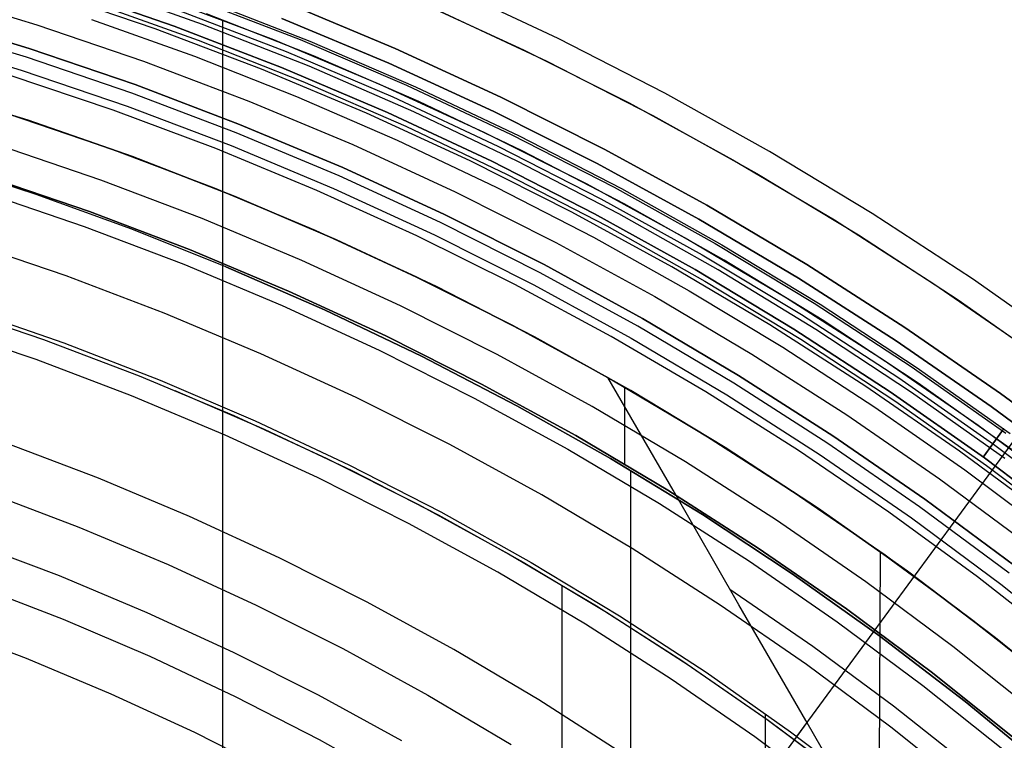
# Model space of a CAD drawing. Header units: millimetres. Extents: x 8926 to 10090, y -5004 to -3986.
# Tile 228 of 256: x 9528 to 9550, y -4301 to -4285. Entities that reach past the tile are written whole.
import ezdxf

# ---------------------------------------------------------------- set-up
doc = ezdxf.new("R2010")
doc.units = ezdxf.units.MM
for name, color, linetype in [('1', 7, 'Continuous'), ('COLOR EXT', 7, 'Continuous'), ('luz', 7, 'Continuous')]:
    doc.layers.add(name, color=color, linetype=linetype)

msp = doc.modelspace()

# ---------------------------------------------------------------- linework, layer by layer
at = {"layer": '1', "color": 29, "true_color": 0x4d342b}
for p, q in [((9540.103, -4285.683, 65.657), (9537.726, -4284.567, 65.657)), ((9537.499, -4285.074, 46.264), (9539.858, -4286.182, 46.264)), ((9537.499, -4285.074, 34.462), (9539.858, -4286.182, 34.462)), ((9537.499, -4285.074, 40.363), (9539.858, -4286.182, 40.363)), ((9542.44, -4286.881, 65.657), (9540.103, -4285.683, 65.657)), ((9539.858, -4286.182, 46.264), (9542.178, -4287.371, 46.264)), ((9539.858, -4286.182, 34.462), (9542.178, -4287.371, 34.462)), ((9539.858, -4286.182, 40.363), (9542.178, -4287.371, 40.363)), ((9528.493, -4287.476, 42.462), (9526.186, -4286.762, 42.462)), ((9526.186, -4286.762, 51.512), (9528.493, -4287.476, 51.512)), ((9544.734, -4288.16, 65.657), (9542.44, -4286.881, 65.657)), ((9528.164, -4287.369, 60.562), (9530.414, -4288.138, 60.562)), ((9530.775, -4288.269, 42.462), (9528.493, -4287.476, 42.462)), ((9528.493, -4287.476, 51.512), (9530.775, -4288.269, 51.512)), ((9542.178, -4287.371, 46.264), (9544.455, -4288.64, 46.264)), ((9542.178, -4287.371, 34.462), (9544.455, -4288.64, 34.462)), ((9542.178, -4287.371, 40.363), (9544.455, -4288.64, 40.363)), ((9530.414, -4288.138, 60.562), (9532.635, -4288.983, 60.562)), ((9546.982, -4289.517, 65.657), (9544.734, -4288.16, 65.657)), ((9533.027, -4289.142, 42.462), (9530.775, -4288.269, 42.462)), ((9530.775, -4288.269, 51.512), (9533.027, -4289.142, 51.512)), ((9544.455, -4288.64, 46.264), (9546.686, -4289.988, 46.264)), ((9544.455, -4288.64, 34.462), (9546.686, -4289.988, 34.462)), ((9544.455, -4288.64, 40.363), (9546.686, -4289.988, 40.363)), ((9532.635, -4288.983, 60.562), (9534.827, -4289.905, 60.562)), ((9535.248, -4290.092, 42.462), (9533.027, -4289.142, 42.462)), ((9533.027, -4289.142, 51.512), (9535.248, -4290.092, 51.512)), ((9549.181, -4290.952, 65.657), (9546.982, -4289.517, 65.657)), ((9534.827, -4289.905, 60.562), (9536.985, -4290.9, 60.562)), ((9537.435, -4291.119, 42.462), (9535.248, -4290.092, 42.462)), ((9535.248, -4290.092, 51.512), (9537.435, -4291.119, 51.512)), ((9546.686, -4289.988, 46.264), (9548.869, -4291.412, 46.264)), ((9546.686, -4289.988, 34.462), (9548.869, -4291.412, 34.462)), ((9546.686, -4289.988, 40.363), (9548.869, -4291.412, 40.363)), ((9536.985, -4290.9, 60.562), (9539.109, -4291.969, 60.562)), ((9551.329, -4292.462, 65.657), (9549.181, -4290.952, 65.657)), ((9539.584, -4292.221, 42.462), (9537.435, -4291.119, 42.462)), ((9537.435, -4291.119, 51.512), (9539.584, -4292.221, 51.512)), ((9548.869, -4291.412, 46.264), (9551.002, -4292.911, 46.264)), ((9548.869, -4291.412, 34.462), (9551.002, -4292.911, 34.462)), ((9548.869, -4291.412, 40.363), (9551.002, -4292.911, 40.363)), ((9527.136, -4291.609, 76.062), (9529.274, -4292.353, 76.062)), ((9539.109, -4291.969, 60.562), (9541.194, -4293.109, 60.562)), ((9541.694, -4293.397, 42.462), (9539.584, -4292.221, 42.462)), ((9539.584, -4292.221, 51.512), (9541.694, -4293.397, 51.512)), ((9529.274, -4292.353, 76.062), (9531.386, -4293.17, 76.062)), ((9545.338, -4300.972, 76.062), (9551.492, -4292.582, 65.657)), ((9541.194, -4293.109, 59.568), (9543.174, -4294.281, 59.568)), ((9541.194, -4293.109, 60.562), (9541.194, -4293.109, 59.568)), ((9542.621, -4295.581, 61.964), (9541.194, -4293.109, 60.562)), ((9541.194, -4293.109, 60.562), (9543.174, -4294.281, 60.562)), ((9541.194, -4293.109, 60.065), (9543.174, -4294.281, 60.065)), ((9531.386, -4293.17, 76.062), (9533.468, -4294.061, 76.062)), ((9543.762, -4294.646, 42.462), (9541.694, -4293.397, 42.462)), ((9541.694, -4293.397, 51.512), (9543.762, -4294.646, 51.512)), ((9533.468, -4294.061, 76.062), (9535.517, -4295.023, 76.062)), ((9543.174, -4294.281, 59.568), (9545.114, -4295.517, 59.568)), ((9543.174, -4294.281, 60.562), (9545.114, -4295.517, 60.562)), ((9543.174, -4294.281, 60.065), (9545.114, -4295.517, 60.065)), ((9545.785, -4295.965, 42.462), (9543.762, -4294.646, 42.462)), ((9543.762, -4294.646, 51.512), (9545.785, -4295.965, 51.512)), ((9535.517, -4295.023, 76.062), (9537.532, -4296.056, 76.062)), ((9545.114, -4295.517, 59.568), (9547.011, -4296.817, 59.568)), ((9545.114, -4295.517, 60.562), (9547.012, -4296.816, 60.562)), ((9545.114, -4295.517, 60.065), (9547.012, -4296.816, 60.065)), ((9544.067, -4298.087, 63.281), (9542.621, -4295.581, 61.964)), ((9537.532, -4296.056, 76.062), (9539.51, -4297.159, 76.062)), ((9547.761, -4297.355, 42.462), (9545.785, -4295.965, 42.462)), ((9545.785, -4295.965, 51.512), (9547.761, -4297.355, 51.512)), ((9547.011, -4296.817, 59.568), (9548.865, -4298.179, 59.568)), ((9547.012, -4296.816, 60.562), (9548.866, -4298.178, 60.562)), ((9547.012, -4296.816, 60.065), (9548.866, -4298.178, 60.065)), ((9547.048, -4323.84, 42.462), (9547.17, -4296.929, 42.462)), ((9539.51, -4297.159, 76.062), (9541.449, -4298.33, 76.062)), ((9549.687, -4298.812, 42.462), (9547.761, -4297.355, 42.462)), ((9547.761, -4297.355, 51.512), (9549.687, -4298.812, 51.512)), ((9527.326, -4297.656, 70.562), (9529.254, -4298.403, 70.562)), ((9543.869, -4297.747, 63.109), (9545.683, -4298.997, 63.109)), ((9545.532, -4300.625, 64.513), (9544.067, -4298.087, 63.281)), ((9541.449, -4298.33, 76.062), (9543.345, -4299.567, 76.062)), ((9548.865, -4298.179, 59.568), (9550.673, -4299.601, 59.568)), ((9548.866, -4298.178, 60.562), (9550.674, -4299.6, 60.562)), ((9548.866, -4298.178, 60.065), (9550.674, -4299.6, 60.065)), ((9529.254, -4298.403, 70.562), (9531.156, -4299.216, 70.562)), ((9551.562, -4300.335, 42.462), (9549.687, -4298.812, 42.462)), ((9549.687, -4298.812, 51.512), (9551.562, -4300.335, 51.512)), ((9545.683, -4298.997, 63.109), (9547.455, -4300.305, 63.109)), ((9531.156, -4299.216, 70.562), (9533.027, -4300.095, 70.562)), ((9543.345, -4299.567, 76.062), (9545.197, -4300.869, 76.062)), ((9533.027, -4300.095, 70.562), (9534.868, -4301.039, 70.562)), ((9544.559, -4320.731, 76.062), (9544.651, -4300.475, 76.062)), ((9547.455, -4300.305, 63.109), (9549.182, -4301.67, 63.109)), ((9541.997, -4305.528, 70.562), (9545.56, -4300.67, 64.537)), ((9547.015, -4303.194, 65.657), (9545.532, -4300.625, 64.513)), ((9545.197, -4300.869, 76.062), (9547.003, -4302.235, 76.062)), ((9534.868, -4301.039, 70.562), (9536.674, -4302.046, 70.562))]:
    msp.add_line(p, q, dxfattribs=at)
at = {"layer": '1', "color": 250, "true_color": 0x111111}
for p, q in [((9528.054, -4287.333, 47.3), (9530.325, -4288.106, 47.3)), ((9528.054, -4287.333, 56.8), (9530.325, -4288.106, 56.8)), ((9528.054, -4287.333, 52.05), (9530.325, -4288.106, 52.05)), ((9530.325, -4288.106, 47.3), (9532.568, -4288.957, 47.3)), ((9530.325, -4288.106, 56.8), (9532.568, -4288.957, 56.8)), ((9530.325, -4288.106, 52.05), (9532.568, -4288.957, 52.05)), ((9528.667, -4289.1, 45.792), (9526.55, -4288.411, 45.792)), ((9529.833, -4289.474, 56.8), (9527.609, -4288.717, 56.8)), ((9527.609, -4288.717, 58.12), (9529.833, -4289.474, 58.12)), ((9527.609, -4288.717, 57.46), (9529.833, -4289.474, 57.46)), ((9532.568, -4288.957, 47.3), (9534.781, -4289.884, 47.3)), ((9532.568, -4288.957, 56.8), (9534.781, -4289.884, 56.8)), ((9532.568, -4288.957, 52.05), (9534.781, -4289.884, 52.05)), ((9530.759, -4289.859, 45.792), (9528.667, -4289.1, 45.792)), ((9532.029, -4290.307, 56.8), (9529.833, -4289.474, 56.8)), ((9529.833, -4289.474, 58.12), (9532.029, -4290.307, 58.12)), ((9529.833, -4289.474, 57.46), (9532.029, -4290.307, 57.46)), ((9532.825, -4290.689, 45.792), (9530.759, -4289.859, 45.792)), ((9534.781, -4289.884, 47.3), (9536.96, -4290.888, 47.3)), ((9534.781, -4289.884, 56.8), (9536.96, -4290.888, 56.8)), ((9534.781, -4289.884, 52.05), (9536.96, -4290.888, 52.05)), ((9534.196, -4291.215, 56.8), (9532.029, -4290.307, 56.8)), ((9532.029, -4290.307, 58.12), (9534.196, -4291.215, 58.12)), ((9532.029, -4290.307, 57.46), (9534.196, -4291.215, 57.46)), ((9534.985, -4291.628, 45.792), (9532.825, -4290.689, 45.792)), ((9532.825, -4290.689, 45.792), (9534.985, -4291.628, 45.792)), ((9536.96, -4290.888, 47.3), (9539.104, -4291.966, 47.3)), ((9536.96, -4290.888, 56.8), (9539.104, -4291.966, 56.8)), ((9536.96, -4290.888, 52.05), (9539.104, -4291.966, 52.05)), ((9536.329, -4292.198, 56.8), (9534.196, -4291.215, 56.8)), ((9534.196, -4291.215, 58.12), (9536.329, -4292.198, 58.12)), ((9534.196, -4291.215, 57.46), (9536.329, -4292.198, 57.46)), ((9526.698, -4291.554, 61.1), (9528.825, -4292.278, 61.1)), ((9537.112, -4292.641, 45.792), (9534.985, -4291.628, 45.792)), ((9534.985, -4291.628, 45.792), (9537.112, -4292.641, 45.792)), ((9539.104, -4291.966, 47.3), (9541.208, -4293.118, 47.3)), ((9539.104, -4291.966, 56.8), (9541.208, -4293.118, 56.8)), ((9539.104, -4291.966, 52.05), (9541.208, -4293.118, 52.05)), ((9528.825, -4292.278, 61.1), (9530.925, -4293.074, 61.1)), ((9538.428, -4293.253, 56.8), (9536.329, -4292.198, 56.8)), ((9536.329, -4292.198, 58.12), (9538.428, -4293.253, 58.12)), ((9536.329, -4292.198, 57.46), (9538.428, -4293.253, 57.46)), ((9539.202, -4293.728, 45.792), (9537.112, -4292.641, 45.792)), ((9537.112, -4292.641, 45.792), (9539.202, -4293.728, 45.792)), ((9530.925, -4293.074, 61.1), (9532.996, -4293.943, 61.1)), ((9541.208, -4293.118, 47.3), (9543.272, -4294.341, 47.3)), ((9541.208, -4293.118, 56.8), (9543.272, -4294.341, 56.8)), ((9541.208, -4293.118, 52.05), (9543.272, -4294.341, 52.05)), ((9540.489, -4294.381, 56.8), (9538.428, -4293.253, 56.8)), ((9538.428, -4293.253, 58.12), (9540.489, -4294.381, 58.12)), ((9538.428, -4293.253, 57.46), (9540.489, -4294.381, 57.46)), ((9541.555, -4293.317, 56.8), (9541.555, -4295.001, 56.8)), ((9531.705, -4293.392, 61.1), (9533.659, -4294.239, 61.1)), ((9541.254, -4294.886, 45.792), (9539.202, -4293.728, 45.792)), ((9539.202, -4293.728, 45.792), (9541.254, -4294.886, 45.792)), ((9532.996, -4293.943, 61.1), (9535.037, -4294.882, 61.1)), ((9533.659, -4294.239, 61.1), (9535.583, -4295.149, 61.1)), ((9542.509, -4295.579, 56.8), (9540.489, -4294.381, 56.8)), ((9540.489, -4294.381, 58.12), (9542.509, -4295.579, 58.12)), ((9540.489, -4294.381, 57.46), (9542.509, -4295.579, 57.46)), ((9543.272, -4294.341, 47.3), (9545.293, -4295.635, 47.3)), ((9543.272, -4294.341, 56.8), (9545.293, -4295.635, 56.8)), ((9543.272, -4294.341, 52.05), (9545.293, -4295.635, 52.05)), ((9535.037, -4294.882, 61.1), (9537.043, -4295.892, 61.1)), ((9543.264, -4296.114, 45.792), (9541.254, -4294.886, 45.792)), ((9541.254, -4294.886, 45.792), (9543.264, -4296.114, 45.792)), ((9535.583, -4295.149, 61.1), (9537.477, -4296.122, 61.1)), ((9541.687, -4295.162, 45.792), (9541.687, -4411.848, 45.792)), ((9544.487, -4296.846, 56.8), (9542.509, -4295.579, 56.8)), ((9542.509, -4295.579, 58.12), (9544.487, -4296.846, 58.12)), ((9542.509, -4295.579, 57.46), (9544.487, -4296.846, 57.46)), ((9545.293, -4295.635, 47.3), (9547.267, -4296.998, 47.3)), ((9545.293, -4295.635, 56.8), (9547.267, -4296.998, 56.8)), ((9545.293, -4295.635, 52.05), (9547.267, -4296.998, 52.05)), ((9537.043, -4295.892, 61.1), (9539.014, -4296.97, 61.1)), ((9537.477, -4296.122, 61.1), (9539.338, -4297.156, 61.1)), ((9545.23, -4297.412, 45.792), (9543.264, -4296.114, 45.792)), ((9543.264, -4296.114, 45.792), (9545.23, -4297.412, 45.792)), ((9539.014, -4296.97, 61.1), (9540.946, -4298.115, 61.1)), ((9546.421, -4298.18, 56.8), (9544.487, -4296.846, 56.8)), ((9544.487, -4296.846, 58.12), (9546.421, -4298.18, 58.12)), ((9544.487, -4296.846, 57.46), (9546.421, -4298.18, 57.46)), ((9547.267, -4296.998, 47.3), (9549.193, -4298.428, 47.3)), ((9547.267, -4296.998, 56.8), (9549.193, -4298.428, 56.8)), ((9547.267, -4296.998, 52.05), (9549.193, -4298.428, 52.05)), ((9539.338, -4297.156, 61.1), (9541.165, -4298.251, 61.1)), ((9547.15, -4298.777, 45.792), (9545.23, -4297.412, 45.792)), ((9545.23, -4297.412, 45.792), (9547.15, -4298.777, 45.792)), ((9540.186, -4297.673, 61.1), (9540.186, -4312.171, 61.1)), ((9540.946, -4298.115, 61.1), (9542.837, -4299.327, 61.1)), ((9541.165, -4298.251, 61.1), (9542.954, -4299.405, 61.1)), ((9548.307, -4299.58, 56.8), (9546.421, -4298.18, 56.8)), ((9546.421, -4298.18, 58.12), (9548.307, -4299.58, 58.12)), ((9546.421, -4298.18, 57.46), (9548.307, -4299.58, 57.46)), ((9549.193, -4298.428, 47.3), (9551.069, -4299.924, 47.3)), ((9549.193, -4298.428, 56.8), (9551.069, -4299.924, 56.8)), ((9549.193, -4298.428, 52.05), (9551.069, -4299.924, 52.05)), ((9549.022, -4300.207, 45.792), (9547.15, -4298.777, 45.792)), ((9547.15, -4298.777, 45.792), (9549.022, -4300.207, 45.792)), ((9542.837, -4299.327, 61.1), (9544.686, -4300.603, 61.1)), ((9542.954, -4299.405, 61.1), (9544.705, -4300.616, 61.1)), ((9550.143, -4301.045, 56.8), (9548.307, -4299.58, 56.8)), ((9548.307, -4299.58, 58.12), (9550.143, -4301.045, 58.12)), ((9548.307, -4299.58, 57.46), (9550.143, -4301.045, 57.46)), ((9550.843, -4301.702, 45.792), (9549.022, -4300.207, 45.792)), ((9549.022, -4300.207, 45.792), (9550.843, -4301.702, 45.792)), ((9544.686, -4300.603, 61.1), (9546.489, -4301.942, 61.1)), ((9544.705, -4300.616, 61.1), (9546.415, -4301.885, 61.1))]:
    msp.add_line(p, q, dxfattribs=at)
at = {"layer": 'COLOR EXT', "color": 30, "true_color": 0xff8d00}
for p, q in [((9532.314, -4285.374, -29.038), (9529.952, -4284.536, -29.038)), ((9529.901, -4284.896, -4.938), (9532.219, -4285.72, -4.938)), ((9531.509, -4284.812, 34.462), (9533.866, -4285.706, 34.462)), ((9531.509, -4284.812, 27.862), (9533.866, -4285.706, 27.862)), ((9534.181, -4284.917, -29.038), (9536.532, -4285.902, -29.038)), ((9536.532, -4285.902, -31.038), (9534.181, -4284.917, -31.038)), ((9534.181, -4284.917, -30.038), (9536.532, -4285.902, -30.038)), ((9536.995, -4284.85, 34.462), (9539.347, -4285.933, 34.462)), ((9536.995, -4284.85, -31.038), (9539.347, -4285.933, -31.038)), ((9536.995, -4284.85, 1.712), (9539.347, -4285.933, 1.712)), ((9534.741, -4286.062, 21.262), (9532.401, -4285.14, 21.262)), ((9529.877, -4285.265, 19.162), (9532.139, -4286.072, 19.162)), ((9534.646, -4286.293, -29.038), (9532.314, -4285.374, -29.038)), ((9532.759, -4326.138, 21.262), (9532.759, -4285.275, 21.262)), ((9532.219, -4285.72, -4.938), (9534.509, -4286.623, -4.938)), ((9533.866, -4285.706, 34.462), (9536.19, -4286.681, 34.462)), ((9533.866, -4285.706, 27.862), (9536.19, -4286.681, 27.862)), ((9536.532, -4285.902, -29.038), (9538.848, -4286.969, -29.038)), ((9538.848, -4286.969, -31.038), (9536.532, -4285.902, -31.038)), ((9536.532, -4285.902, -30.038), (9538.848, -4286.969, -30.038)), ((9539.347, -4285.933, 34.462), (9541.66, -4287.096, 34.462)), ((9539.347, -4285.933, -31.038), (9541.66, -4287.096, -31.038)), ((9539.347, -4285.933, 1.712), (9541.66, -4287.096, 1.712)), ((9532.139, -4286.072, 19.162), (9534.372, -4286.954, 19.162)), ((9537.048, -4287.064, 21.262), (9534.741, -4286.062, 21.262)), ((9536.944, -4287.292, -29.038), (9534.646, -4286.293, -29.038)), ((9534.509, -4286.623, -4.938), (9536.766, -4287.604, -4.938)), ((9536.19, -4286.681, 34.462), (9538.479, -4287.735, 34.462)), ((9536.19, -4286.681, 27.862), (9538.479, -4287.735, 27.862)), ((9534.372, -4286.954, 19.162), (9536.574, -4287.909, 19.162)), ((9539.319, -4288.146, 21.262), (9537.048, -4287.064, 21.262)), ((9538.848, -4286.969, -29.038), (9541.125, -4288.114, -29.038)), ((9541.125, -4288.114, -31.038), (9538.848, -4286.969, -31.038)), ((9538.848, -4286.969, -30.038), (9541.125, -4288.114, -30.038)), ((9541.66, -4287.096, 34.462), (9543.931, -4288.339, 34.462)), ((9541.66, -4287.096, -31.038), (9543.931, -4288.339, -31.038)), ((9541.66, -4287.096, 1.712), (9543.931, -4288.339, 1.712)), ((9539.207, -4288.369, -29.038), (9536.944, -4287.292, -29.038)), ((9536.766, -4287.604, -4.938), (9538.988, -4288.66, -4.938)), ((9538.479, -4287.735, 34.462), (9540.73, -4288.867, 34.462)), ((9538.479, -4287.735, 27.862), (9540.73, -4288.867, 27.862)), ((9536.574, -4287.909, 19.162), (9538.744, -4288.938, 19.162)), ((9541.551, -4289.304, 21.262), (9539.319, -4288.146, 21.262)), ((9541.125, -4288.114, -29.038), (9543.362, -4289.338, -29.038)), ((9543.362, -4289.338, -31.038), (9541.125, -4288.114, -31.038)), ((9541.125, -4288.114, -30.038), (9543.362, -4289.338, -30.038)), ((9541.431, -4289.524, -29.038), (9539.207, -4288.369, -29.038)), ((9543.931, -4288.339, 34.462), (9546.158, -4289.659, 34.462)), ((9543.931, -4288.339, -31.038), (9546.158, -4289.659, -31.038)), ((9543.931, -4288.339, 1.712), (9546.158, -4289.659, 1.712)), ((9538.988, -4288.66, -4.938), (9541.174, -4289.791, -4.938)), ((9538.744, -4288.938, 19.162), (9540.878, -4290.038, 19.162)), ((9540.73, -4288.867, 34.462), (9542.941, -4290.076, 34.462)), ((9540.73, -4288.867, 27.862), (9542.941, -4290.076, 27.862)), ((9543.742, -4290.539, 21.262), (9541.551, -4289.304, 21.262)), ((9543.362, -4289.338, -29.038), (9545.555, -4290.638, -29.038)), ((9545.555, -4290.638, -31.038), (9543.362, -4289.338, -31.038)), ((9543.362, -4289.338, -30.038), (9545.555, -4290.638, -30.038)), ((9543.614, -4290.754, -29.038), (9541.431, -4289.524, -29.038)), ((9546.158, -4289.659, 34.462), (9548.338, -4291.055, 34.462)), ((9546.158, -4289.659, -31.038), (9548.338, -4291.055, -31.038)), ((9546.158, -4289.659, 1.712), (9548.338, -4291.055, 1.712)), ((9541.174, -4289.791, -4.938), (9543.32, -4290.996, -4.938)), ((9540.878, -4290.038, 19.162), (9542.974, -4291.209, 19.162)), ((9542.941, -4290.076, 34.462), (9545.109, -4291.362, 34.462)), ((9542.941, -4290.076, 27.862), (9545.109, -4291.362, 27.862)), ((9545.889, -4291.849, 21.262), (9543.742, -4290.539, 21.262)), ((9545.754, -4292.06, -29.038), (9543.614, -4290.754, -29.038)), ((9545.555, -4290.638, -29.038), (9547.702, -4292.013, -29.038)), ((9547.702, -4292.013, -31.038), (9545.555, -4290.638, -31.038)), ((9545.555, -4290.638, -30.038), (9547.702, -4292.013, -30.038)), ((9543.32, -4290.996, -4.938), (9545.423, -4292.273, -4.938)), ((9542.974, -4291.209, 19.162), (9545.03, -4292.449, 19.162)), ((9548.338, -4291.055, 34.462), (9550.469, -4292.526, 34.462)), ((9548.338, -4291.055, -31.038), (9550.469, -4292.526, -31.038)), ((9548.338, -4291.055, 1.712), (9550.469, -4292.526, 1.712)), ((9545.109, -4291.362, 34.462), (9547.231, -4292.721, 34.462)), ((9545.109, -4291.362, 27.862), (9547.231, -4292.721, 27.862)), ((9547.99, -4293.232, 21.262), (9545.889, -4291.849, 21.262)), ((9547.847, -4293.438, -29.038), (9545.754, -4292.06, -29.038)), ((9547.702, -4292.013, -29.038), (9549.8, -4293.461, -29.038)), ((9549.8, -4293.461, -31.038), (9547.702, -4292.013, -31.038)), ((9547.702, -4292.013, -30.038), (9549.8, -4293.461, -30.038)), ((9545.423, -4292.273, -4.938), (9547.482, -4293.621, -4.938)), ((9545.03, -4292.449, 19.162), (9547.044, -4293.757, 19.162)), ((9547.231, -4292.721, 34.462), (9549.305, -4294.152, 34.462)), ((9547.231, -4292.721, 27.862), (9549.305, -4294.152, 27.862)), ((9550.041, -4294.687, 21.262), (9547.99, -4293.232, 21.262)), ((9549.892, -4294.887, -29.038), (9547.847, -4293.438, -29.038)), ((9549.8, -4293.461, -29.038), (9551.847, -4294.981, -29.038)), ((9551.847, -4294.981, -31.038), (9549.8, -4293.461, -31.038)), ((9549.8, -4293.461, -30.038), (9551.847, -4294.981, -30.038)), ((9547.044, -4293.757, 19.162), (9549.013, -4295.131, 19.162)), ((9547.482, -4293.621, -4.938), (9549.494, -4295.039, -4.938)), ((9549.305, -4294.152, 34.462), (9551.328, -4295.654, 34.462)), ((9549.305, -4294.152, 27.862), (9551.328, -4295.654, 27.862)), ((9549.494, -4295.039, -4.938), (9551.456, -4296.523, -4.938)), ((9549.013, -4295.131, 19.162), (9550.935, -4296.57, 19.162))]:
    msp.add_line(p, q, dxfattribs=at)
at = {"layer": 'luz', "color": 7, "true_color": 0xffffff}
for p, q in [((9526.316, -4284.667, -31.56), (9528.68, -4285.381, -31.56)), ((9531.273, -4285.471, -31.038), (9528.91, -4284.667, -31.038)), ((9531.69, -4285.41, -26.64), (9529.306, -4284.585, -26.629)), ((9531.69, -4285.41, -24.64), (9529.306, -4284.585, -24.629)), ((9529.306, -4284.585, -27.629), (9531.69, -4285.41, -27.64)), ((9529.306, -4284.585, -25.629), (9531.69, -4285.41, -25.64)), ((9531.69, -4285.41, -23.538), (9529.306, -4284.585, -23.538)), ((9529.306, -4284.585, -29.238), (9531.69, -4285.41, -29.238)), ((9531.69, -4285.41, -24.282), (9529.306, -4284.585, -24.282)), ((9531.69, -4285.41, -26.288), (9529.306, -4284.585, -26.288)), ((9531.69, -4285.41, -28.394), (9529.306, -4284.585, -28.394)), ((9532.086, -4284.792, -27.058), (9534.45, -4285.709, -27.068)), ((9532.086, -4284.792, -25.058), (9534.45, -4285.709, -25.068)), ((9532.086, -4284.792, -27.231), (9534.45, -4285.709, -27.242)), ((9532.086, -4284.792, -25.231), (9534.45, -4285.709, -25.242)), ((9532.317, -4284.825, -27.145), (9534.663, -4285.742, -27.156)), ((9532.317, -4284.825, -25.145), (9534.663, -4285.742, -25.156)), ((9531.775, -4285.06, -26.849), (9534.145, -4285.971, -26.86)), ((9531.775, -4285.06, -24.849), (9534.145, -4285.971, -24.86)), ((9531.775, -4285.06, -27.435), (9534.145, -4285.971, -27.446)), ((9531.775, -4285.06, -25.435), (9534.145, -4285.971, -25.446)), ((9528.451, -4286.095, -31.038), (9526.111, -4285.388, -31.038)), ((9528.512, -4285.905, -26.298), (9526.166, -4285.196, -26.298)), ((9526.166, -4285.196, -23.538), (9528.512, -4285.905, -23.538)), ((9528.512, -4285.905, -24.918), (9526.166, -4285.196, -24.918)), ((9528.68, -4285.381, -31.56), (9531.019, -4286.177, -31.56)), ((9534.051, -4285.242, -31.038), (9536.391, -4286.223, -31.038)), ((9536.391, -4286.223, -29.238), (9534.051, -4285.242, -29.238)), ((9536.391, -4286.223, -30.138), (9534.051, -4285.242, -30.138)), ((9533.606, -4286.356, -31.038), (9531.273, -4285.471, -31.038)), ((9534.045, -4286.317, -26.651), (9531.69, -4285.41, -26.64)), ((9534.045, -4286.317, -24.651), (9531.69, -4285.41, -24.64)), ((9531.69, -4285.41, -27.64), (9534.045, -4286.317, -27.651)), ((9531.69, -4285.41, -25.64), (9534.045, -4286.317, -25.651)), ((9534.045, -4286.317, -23.538), (9531.69, -4285.41, -23.538)), ((9531.69, -4285.41, -29.238), (9534.045, -4286.317, -29.238)), ((9534.045, -4286.317, -24.282), (9531.69, -4285.41, -24.282)), ((9534.045, -4286.317, -26.288), (9531.69, -4285.41, -26.288)), ((9534.045, -4286.317, -28.394), (9531.69, -4285.41, -28.394)), ((9526.03, -4285.677, -26.798), (9528.359, -4286.381, -26.798)), ((9534.45, -4285.709, -27.068), (9536.781, -4286.707, -27.079)), ((9534.45, -4285.709, -25.068), (9536.781, -4286.707, -25.079)), ((9534.45, -4285.709, -27.242), (9536.781, -4286.707, -27.253)), ((9534.45, -4285.709, -25.242), (9536.781, -4286.707, -25.253)), ((9534.663, -4285.742, -27.156), (9536.976, -4286.74, -27.167)), ((9534.663, -4285.742, -25.156), (9536.976, -4286.74, -25.167)), ((9530.833, -4286.694, -26.298), (9528.512, -4285.905, -26.298)), ((9528.512, -4285.905, -23.538), (9530.833, -4286.694, -23.538)), ((9530.833, -4286.694, -24.918), (9528.512, -4285.905, -24.918)), ((9534.145, -4285.971, -26.86), (9536.481, -4286.965, -26.871)), ((9534.145, -4285.971, -24.86), (9536.481, -4286.965, -24.871)), ((9534.145, -4285.971, -27.446), (9536.481, -4286.965, -27.457)), ((9534.145, -4285.971, -25.446), (9536.481, -4286.965, -25.457)), ((9530.765, -4286.883, -31.038), (9528.451, -4286.095, -31.038)), ((9531.019, -4286.177, -31.56), (9533.328, -4287.053, -31.56)), ((9536.391, -4286.223, -31.038), (9538.696, -4287.284, -31.038)), ((9538.696, -4287.284, -29.238), (9536.391, -4286.223, -29.238)), ((9538.696, -4287.284, -30.138), (9536.391, -4286.223, -30.138)), ((9528.359, -4286.381, -26.798), (9530.663, -4287.165, -26.798)), ((9535.908, -4287.321, -31.038), (9533.606, -4286.356, -31.038)), ((9536.366, -4287.306, -26.662), (9534.045, -4286.317, -26.651)), ((9536.366, -4287.306, -24.662), (9534.045, -4286.317, -24.651)), ((9534.045, -4286.317, -27.651), (9536.366, -4287.306, -27.662)), ((9534.045, -4286.317, -25.651), (9536.366, -4287.306, -25.662)), ((9536.366, -4287.305, -23.538), (9534.045, -4286.317, -23.538)), ((9534.045, -4286.317, -29.238), (9536.366, -4287.305, -29.238)), ((9536.366, -4287.305, -24.282), (9534.045, -4286.317, -24.282)), ((9536.366, -4287.305, -26.288), (9534.045, -4286.317, -26.288)), ((9536.366, -4287.305, -28.394), (9534.045, -4286.317, -28.394)), ((9530.352, -4287.251, -26.763), (9528.076, -4286.485, -26.763)), ((9533.05, -4287.749, -31.038), (9530.765, -4286.883, -31.038)), ((9533.124, -4287.564, -26.298), (9530.833, -4286.694, -26.298)), ((9530.833, -4286.694, -23.538), (9533.124, -4287.564, -23.538)), ((9533.124, -4287.564, -24.918), (9530.833, -4286.694, -24.918)), ((9536.781, -4286.707, -27.079), (9539.075, -4287.784, -27.09)), ((9536.781, -4286.707, -25.079), (9539.075, -4287.784, -25.09)), ((9536.781, -4286.707, -27.253), (9539.075, -4287.784, -27.264)), ((9536.781, -4286.707, -25.253), (9539.075, -4287.784, -25.264)), ((9536.976, -4286.74, -27.167), (9539.253, -4287.816, -27.178)), ((9536.976, -4286.74, -25.167), (9539.253, -4287.816, -25.178)), ((9533.328, -4287.053, -31.56), (9535.606, -4288.008, -31.56)), ((9536.481, -4286.965, -26.871), (9538.781, -4288.039, -26.882)), ((9536.481, -4286.965, -24.871), (9538.781, -4288.039, -24.882)), ((9536.481, -4286.965, -27.457), (9538.781, -4288.039, -27.469)), ((9536.481, -4286.965, -25.457), (9538.781, -4288.039, -25.469)), ((9532.6, -4288.093, -26.763), (9530.352, -4287.251, -26.763)), ((9530.663, -4287.165, -26.798), (9532.939, -4288.028, -26.798)), ((9538.175, -4288.365, -31.038), (9535.908, -4287.321, -31.038)), ((9538.652, -4288.374, -23.538), (9536.366, -4287.305, -23.538)), ((9536.366, -4287.305, -29.238), (9538.652, -4288.374, -29.238)), ((9538.652, -4288.374, -24.282), (9536.366, -4287.305, -24.282)), ((9538.652, -4288.374, -26.288), (9536.366, -4287.305, -26.288)), ((9538.652, -4288.374, -28.394), (9536.366, -4287.305, -28.394)), ((9538.652, -4288.374, -26.674), (9536.366, -4287.306, -26.662)), ((9538.652, -4288.374, -24.674), (9536.366, -4287.306, -24.662)), ((9536.366, -4287.306, -27.662), (9538.652, -4288.374, -27.674)), ((9536.366, -4287.306, -25.662), (9538.652, -4288.374, -25.674)), ((9538.696, -4287.284, -31.038), (9540.962, -4288.424, -31.038)), ((9540.962, -4288.424, -29.238), (9538.696, -4287.284, -29.238)), ((9540.962, -4288.424, -30.138), (9538.696, -4287.284, -30.138)), ((9535.304, -4288.694, -31.038), (9533.05, -4287.749, -31.038)), ((9535.385, -4288.511, -26.298), (9533.124, -4287.564, -26.298)), ((9533.124, -4287.564, -23.538), (9535.385, -4288.511, -23.538)), ((9535.385, -4288.511, -24.918), (9533.124, -4287.564, -24.918)), ((9539.075, -4287.784, -27.09), (9541.331, -4288.941, -27.102)), ((9539.075, -4287.784, -25.09), (9541.331, -4288.941, -25.102)), ((9539.075, -4287.784, -27.264), (9541.331, -4288.941, -27.275)), ((9539.075, -4287.784, -25.264), (9541.331, -4288.941, -25.275)), ((9539.253, -4287.816, -27.178), (9541.491, -4288.97, -27.189)), ((9539.253, -4287.816, -25.178), (9541.491, -4288.97, -25.189)), ((9530.08, -4288.788, -29.63), (9527.832, -4288.023, -29.63)), ((9534.819, -4289.012, -26.763), (9532.6, -4288.093, -26.763)), ((9532.939, -4288.028, -26.798), (9535.183, -4288.969, -26.798)), ((9535.606, -4288.008, -31.56), (9537.85, -4289.041, -31.56)), ((9538.781, -4288.039, -26.882), (9541.043, -4289.193, -26.893)), ((9538.781, -4288.039, -24.882), (9541.043, -4289.193, -24.893)), ((9538.781, -4288.039, -27.469), (9541.043, -4289.193, -27.48)), ((9538.781, -4288.039, -25.469), (9541.043, -4289.193, -25.48)), ((9540.405, -4289.487, -31.038), (9538.175, -4288.365, -31.038)), ((9540.899, -4289.522, -26.685), (9538.652, -4288.374, -26.674)), ((9540.899, -4289.522, -24.685), (9538.652, -4288.374, -24.674)), ((9538.652, -4288.374, -27.674), (9540.899, -4289.522, -27.685)), ((9538.652, -4288.374, -25.674), (9540.899, -4289.522, -25.685)), ((9540.899, -4289.522, -23.538), (9538.652, -4288.374, -23.538)), ((9538.652, -4288.374, -29.238), (9540.899, -4289.522, -29.238)), ((9540.899, -4289.522, -24.282), (9538.652, -4288.374, -24.282)), ((9540.899, -4289.522, -26.288), (9538.652, -4288.374, -26.288)), ((9540.899, -4289.522, -28.394), (9538.652, -4288.374, -28.394)), ((9537.611, -4289.537, -26.298), (9535.385, -4288.511, -26.298)), ((9535.385, -4288.511, -23.538), (9537.611, -4289.537, -23.538)), ((9537.611, -4289.537, -24.918), (9535.385, -4288.511, -24.918)), ((9540.962, -4288.424, -31.038), (9543.188, -4289.642, -31.038)), ((9543.188, -4289.642, -29.238), (9540.962, -4288.424, -29.238)), ((9543.188, -4289.642, -30.138), (9540.962, -4288.424, -30.138)), ((9532.3, -4289.63, -29.63), (9530.08, -4288.788, -29.63)), ((9537.524, -4289.717, -31.038), (9535.304, -4288.694, -31.038)), ((9527.503, -4289.047, -29.917), (9529.716, -4289.8, -29.917)), ((9537.004, -4290.006, -26.763), (9534.819, -4289.012, -26.763)), ((9535.183, -4288.969, -26.798), (9537.394, -4289.987, -26.798)), ((9537.85, -4289.041, -31.56), (9540.056, -4290.151, -31.56)), ((9541.331, -4288.941, -27.102), (9543.546, -4290.175, -27.113)), ((9541.331, -4288.941, -25.102), (9543.546, -4290.175, -25.113)), ((9541.331, -4288.941, -27.275), (9543.546, -4290.175, -27.286)), ((9541.331, -4288.941, -25.275), (9543.546, -4290.175, -25.286)), ((9541.491, -4288.97, -27.189), (9543.689, -4290.201, -27.2)), ((9541.491, -4288.97, -25.189), (9543.689, -4290.201, -25.2)), ((9541.043, -4289.193, -26.893), (9543.263, -4290.425, -26.905)), ((9541.043, -4289.193, -24.893), (9543.263, -4290.425, -24.905)), ((9541.043, -4289.193, -27.48), (9543.263, -4290.425, -27.492)), ((9541.043, -4289.193, -25.48), (9543.263, -4290.425, -25.492)), ((9542.594, -4290.685, -31.038), (9540.405, -4289.487, -31.038)), ((9534.489, -4290.548, -29.63), (9532.3, -4289.63, -29.63)), ((9539.801, -4290.638, -26.298), (9537.611, -4289.537, -26.298)), ((9537.611, -4289.537, -23.538), (9539.801, -4290.638, -23.538)), ((9539.801, -4290.638, -24.918), (9537.611, -4289.537, -24.918)), ((9543.104, -4290.747, -26.697), (9540.899, -4289.522, -26.685)), ((9543.104, -4290.747, -24.697), (9540.899, -4289.522, -24.685)), ((9540.899, -4289.522, -27.685), (9543.104, -4290.747, -27.697)), ((9540.899, -4289.522, -25.685), (9543.104, -4290.747, -25.697)), ((9543.104, -4290.747, -23.538), (9540.899, -4289.522, -23.538)), ((9540.899, -4289.522, -29.238), (9543.104, -4290.747, -29.238)), ((9543.104, -4290.747, -24.282), (9540.899, -4289.522, -24.282)), ((9543.104, -4290.747, -26.288), (9540.899, -4289.522, -26.288)), ((9543.104, -4290.747, -28.394), (9540.899, -4289.522, -28.394)), ((9543.188, -4289.642, -31.038), (9545.371, -4290.936, -31.038)), ((9545.371, -4290.936, -29.238), (9543.188, -4289.642, -29.238)), ((9545.371, -4290.936, -30.138), (9543.188, -4289.642, -30.138)), ((9529.716, -4289.8, -29.917), (9531.901, -4290.629, -29.917)), ((9539.708, -4290.815, -31.038), (9537.524, -4289.717, -31.038)), ((9539.155, -4291.074, -26.763), (9537.004, -4290.006, -26.763)), ((9537.394, -4289.987, -26.798), (9539.568, -4291.081, -26.798)), ((9529.326, -4290.885, -30.224), (9527.151, -4290.145, -30.224)), ((9540.056, -4290.151, -31.56), (9542.223, -4291.336, -31.56)), ((9543.546, -4290.175, -27.113), (9545.716, -4291.485, -27.125)), ((9543.546, -4290.175, -25.113), (9545.716, -4291.485, -25.125)), ((9543.546, -4290.175, -27.286), (9545.716, -4291.485, -27.298)), ((9543.546, -4290.175, -25.286), (9545.716, -4291.485, -25.298)), ((9543.689, -4290.201, -27.2), (9545.843, -4291.506, -27.212)), ((9543.689, -4290.201, -25.2), (9545.843, -4291.506, -25.212)), ((9536.646, -4291.541, -29.63), (9534.489, -4290.548, -29.63)), ((9543.263, -4290.425, -26.905), (9545.438, -4291.733, -26.917)), ((9543.263, -4290.425, -24.905), (9545.438, -4291.733, -24.917)), ((9543.263, -4290.425, -27.492), (9545.438, -4291.733, -27.503)), ((9543.263, -4290.425, -25.492), (9545.438, -4291.733, -25.503)), ((9531.901, -4290.629, -29.917), (9534.056, -4291.532, -29.917)), ((9541.951, -4291.814, -26.298), (9539.801, -4290.638, -26.298)), ((9539.801, -4290.638, -23.538), (9541.951, -4291.814, -23.538)), ((9541.951, -4291.814, -24.918), (9539.801, -4290.638, -24.918)), ((9544.741, -4291.957, -31.038), (9542.594, -4290.685, -31.038)), ((9545.266, -4292.048, -26.709), (9543.104, -4290.747, -26.697)), ((9545.266, -4292.048, -24.709), (9543.104, -4290.747, -24.697)), ((9543.104, -4290.747, -27.697), (9545.266, -4292.048, -27.709)), ((9543.104, -4290.747, -25.697), (9545.266, -4292.048, -25.709)), ((9545.266, -4292.048, -23.538), (9543.104, -4290.747, -23.538)), ((9543.104, -4290.747, -29.238), (9545.266, -4292.048, -29.238)), ((9545.266, -4292.048, -24.282), (9543.104, -4290.747, -24.282)), ((9545.266, -4292.048, -26.288), (9543.104, -4290.747, -26.288)), ((9545.266, -4292.048, -28.394), (9543.104, -4290.747, -28.394)), ((9531.474, -4291.699, -30.224), (9529.326, -4290.885, -30.224)), ((9541.852, -4291.988, -31.038), (9539.708, -4290.815, -31.038)), ((9545.371, -4290.936, -31.038), (9547.508, -4292.304, -31.038)), ((9547.508, -4292.304, -29.238), (9545.371, -4290.936, -29.238)), ((9547.508, -4292.304, -30.138), (9545.371, -4290.936, -30.138)), ((9541.267, -4292.215, -26.763), (9539.155, -4291.074, -26.763)), ((9539.568, -4291.081, -26.798), (9541.703, -4292.249, -26.798)), ((9542.223, -4291.336, -31.56), (9544.348, -4292.596, -31.56)), ((9534.056, -4291.532, -29.917), (9536.179, -4292.51, -29.917)), ((9538.767, -4292.608, -29.63), (9536.646, -4291.541, -29.63)), ((9545.716, -4291.485, -27.125), (9547.84, -4292.869, -27.136)), ((9545.716, -4291.485, -25.125), (9547.84, -4292.869, -25.136)), ((9545.716, -4291.485, -27.298), (9547.84, -4292.869, -27.309)), ((9545.716, -4291.485, -25.298), (9547.84, -4292.869, -25.309)), ((9545.843, -4291.506, -27.212), (9547.951, -4292.884, -27.223)), ((9545.843, -4291.506, -25.212), (9547.951, -4292.884, -25.223)), ((9533.592, -4292.588, -30.224), (9531.474, -4291.699, -30.224)), ((9544.059, -4293.064, -26.298), (9541.951, -4291.814, -26.298)), ((9541.951, -4291.814, -23.538), (9544.059, -4293.064, -23.538)), ((9544.059, -4293.064, -24.918), (9541.951, -4291.814, -24.918)), ((9545.438, -4291.733, -26.917), (9547.567, -4293.117, -26.928)), ((9545.438, -4291.733, -24.917), (9547.567, -4293.117, -24.928)), ((9545.438, -4291.733, -27.503), (9547.567, -4293.117, -27.515)), ((9545.438, -4291.733, -25.503), (9547.567, -4293.117, -25.515)), ((9528.667, -4292.717, -29.161), (9526.556, -4291.999, -29.161)), ((9543.954, -4293.234, -31.038), (9541.852, -4291.988, -31.038)), ((9546.843, -4293.304, -31.038), (9544.741, -4291.957, -31.038)), ((9547.381, -4293.423, -26.721), (9545.266, -4292.048, -26.709)), ((9547.381, -4293.423, -24.721), (9545.266, -4292.048, -24.709)), ((9545.266, -4292.048, -27.709), (9547.381, -4293.423, -27.721)), ((9545.266, -4292.048, -25.709), (9547.381, -4293.423, -25.721)), ((9547.381, -4293.423, -23.538), (9545.266, -4292.048, -23.538)), ((9545.266, -4292.048, -29.238), (9547.381, -4293.423, -29.238)), ((9547.381, -4293.423, -24.282), (9545.266, -4292.048, -24.282)), ((9547.381, -4293.423, -26.288), (9545.266, -4292.048, -26.288)), ((9547.381, -4293.423, -28.394), (9545.266, -4292.048, -28.394)), ((9543.34, -4293.427, -26.763), (9541.267, -4292.215, -26.763)), ((9541.703, -4292.249, -26.798), (9543.797, -4293.49, -26.798)), ((9536.179, -4292.51, -29.917), (9538.267, -4293.56, -29.917)), ((9547.508, -4292.304, -31.038), (9549.596, -4293.746, -31.038)), ((9549.596, -4293.746, -29.238), (9547.508, -4292.304, -29.238)), ((9549.596, -4293.746, -30.138), (9547.508, -4292.304, -30.138)), ((9530.752, -4293.508, -29.161), (9528.667, -4292.717, -29.161)), ((9535.679, -4293.548, -30.224), (9533.592, -4292.588, -30.224)), ((9540.85, -4293.747, -29.63), (9538.767, -4292.608, -29.63)), ((9544.348, -4292.596, -31.56), (9546.428, -4293.928, -31.56)), ((9547.84, -4292.869, -27.136), (9549.915, -4294.326, -27.148)), ((9547.84, -4292.869, -25.136), (9549.915, -4294.326, -25.148)), ((9547.84, -4292.869, -27.309), (9549.915, -4294.326, -27.321)), ((9547.84, -4292.869, -25.309), (9549.915, -4294.326, -25.321)), ((9547.951, -4292.884, -27.223), (9550.011, -4294.334, -27.235)), ((9547.951, -4292.884, -25.223), (9550.011, -4294.334, -25.235)), ((9546.123, -4294.386, -26.298), (9544.059, -4293.064, -26.298)), ((9544.059, -4293.064, -23.538), (9546.123, -4294.386, -23.538)), ((9546.123, -4294.386, -24.918), (9544.059, -4293.064, -24.918)), ((9547.567, -4293.117, -26.928), (9549.646, -4294.573, -26.94)), ((9547.567, -4293.117, -24.928), (9549.646, -4294.573, -24.94)), ((9547.567, -4293.117, -27.515), (9549.646, -4294.573, -27.527)), ((9547.567, -4293.117, -25.515), (9549.646, -4294.573, -25.527)), ((9546.013, -4294.553, -31.038), (9543.954, -4293.234, -31.038)), ((9548.897, -4294.721, -31.038), (9546.843, -4293.304, -31.038)), ((9532.809, -4294.37, -29.161), (9530.752, -4293.508, -29.161)), ((9537.731, -4294.581, -30.224), (9535.679, -4293.548, -30.224)), ((9538.267, -4293.56, -29.917), (9540.317, -4294.682, -29.917)), ((9545.369, -4294.71, -26.763), (9543.34, -4293.427, -26.763)), ((9543.797, -4293.49, -26.798), (9545.846, -4294.802, -26.798)), ((9549.447, -4294.872, -26.733), (9547.381, -4293.423, -26.721)), ((9549.447, -4294.872, -24.733), (9547.381, -4293.423, -24.721)), ((9547.381, -4293.423, -27.721), (9549.447, -4294.872, -27.733)), ((9547.381, -4293.423, -25.721), (9549.447, -4294.872, -25.733)), ((9549.447, -4294.872, -23.538), (9547.381, -4293.423, -23.538)), ((9547.381, -4293.423, -29.238), (9549.447, -4294.872, -29.238)), ((9549.447, -4294.872, -24.282), (9547.381, -4293.423, -24.282)), ((9549.447, -4294.872, -26.288), (9547.381, -4293.423, -26.288)), ((9549.447, -4294.872, -28.394), (9547.381, -4293.423, -28.394)), ((9542.892, -4294.958, -29.63), (9540.85, -4293.747, -29.63)), ((9549.596, -4293.746, -31.038), (9551.633, -4295.258, -31.038)), ((9551.633, -4295.258, -29.238), (9549.596, -4293.746, -29.238)), ((9551.633, -4295.258, -30.138), (9549.596, -4293.746, -30.138)), ((9546.428, -4293.928, -31.56), (9548.461, -4295.331, -31.56)), ((9549.865, -4294.238, -27.199), (9549.866, -4294.237, -27.203)), ((9549.866, -4294.237, -27.273), (9549.865, -4294.238, -27.276)), ((9549.865, -4294.238, -25.199), (9549.866, -4294.237, -25.203)), ((9549.866, -4294.237, -25.273), (9549.865, -4294.238, -25.276)), ((9549.865, -4294.239, -27.196), (9549.865, -4294.238, -27.199)), ((9549.865, -4294.238, -27.276), (9549.865, -4294.239, -27.28)), ((9549.865, -4294.239, -25.196), (9549.865, -4294.238, -25.199)), ((9549.865, -4294.238, -25.276), (9549.865, -4294.239, -25.28)), ((9549.866, -4294.237, -27.203), (9549.867, -4294.236, -27.206)), ((9549.867, -4294.236, -27.27), (9549.866, -4294.237, -27.273)), ((9549.866, -4294.237, -25.203), (9549.867, -4294.236, -25.206)), ((9549.867, -4294.236, -25.27), (9549.866, -4294.237, -25.273)), ((9549.867, -4294.236, -27.206), (9549.867, -4294.235, -27.209)), ((9549.867, -4294.235, -27.209), (9549.868, -4294.235, -27.212)), ((9549.868, -4294.235, -27.263), (9549.867, -4294.235, -27.267)), ((9549.867, -4294.235, -27.267), (9549.867, -4294.236, -27.27)), ((9549.867, -4294.236, -25.206), (9549.867, -4294.235, -25.209)), ((9549.867, -4294.235, -25.209), (9549.868, -4294.235, -25.212)), ((9549.868, -4294.235, -25.263), (9549.867, -4294.235, -25.267)), ((9549.867, -4294.235, -25.267), (9549.867, -4294.236, -25.27)), ((9549.868, -4294.235, -27.212), (9549.869, -4294.234, -27.216)), ((9549.869, -4294.234, -27.26), (9549.868, -4294.235, -27.263)), ((9549.868, -4294.235, -25.212), (9549.869, -4294.234, -25.216)), ((9549.869, -4294.234, -25.26), (9549.868, -4294.235, -25.263)), ((9549.869, -4294.233, -27.223), (9549.87, -4294.232, -27.226)), ((9549.87, -4294.232, -27.25), (9549.869, -4294.233, -27.253)), ((9549.869, -4294.233, -25.223), (9549.87, -4294.232, -25.226)), ((9549.87, -4294.232, -25.25), (9549.869, -4294.233, -25.253)), ((9549.869, -4294.234, -27.216), (9549.869, -4294.233, -27.219)), ((9549.869, -4294.233, -27.219), (9549.869, -4294.233, -27.223)), ((9549.869, -4294.233, -27.253), (9549.869, -4294.233, -27.257)), ((9549.869, -4294.233, -27.257), (9549.869, -4294.234, -27.26)), ((9549.869, -4294.234, -25.216), (9549.869, -4294.233, -25.219)), ((9549.869, -4294.233, -25.219), (9549.869, -4294.233, -25.223)), ((9549.869, -4294.233, -25.253), (9549.869, -4294.233, -25.257)), ((9549.869, -4294.233, -25.257), (9549.869, -4294.234, -25.26)), ((9549.87, -4294.232, -27.226), (9549.87, -4294.232, -27.229)), ((9549.87, -4294.232, -27.229), (9549.87, -4294.232, -27.233)), ((9549.87, -4294.232, -27.233), (9549.87, -4294.232, -27.236)), ((9549.87, -4294.232, -27.236), (9549.87, -4294.232, -27.24)), ((9549.87, -4294.232, -27.24), (9549.87, -4294.232, -27.243)), ((9549.87, -4294.232, -27.243), (9549.87, -4294.232, -27.246)), ((9549.87, -4294.232, -27.246), (9549.87, -4294.232, -27.25)), ((9549.87, -4294.232, -25.226), (9549.87, -4294.232, -25.229)), ((9549.87, -4294.232, -25.229), (9549.87, -4294.232, -25.233)), ((9549.87, -4294.232, -25.233), (9549.87, -4294.232, -25.236)), ((9549.87, -4294.232, -25.236), (9549.87, -4294.232, -25.24)), ((9549.87, -4294.232, -25.24), (9549.87, -4294.232, -25.243)), ((9549.87, -4294.232, -25.243), (9549.87, -4294.232, -25.246)), ((9549.87, -4294.232, -25.246), (9549.87, -4294.232, -25.25)), ((9534.834, -4295.303, -29.161), (9532.809, -4294.37, -29.161)), ((9548.14, -4295.778, -26.298), (9546.123, -4294.386, -26.298)), ((9546.123, -4294.386, -23.538), (9548.14, -4295.778, -23.538)), ((9548.14, -4295.778, -24.918), (9546.123, -4294.386, -24.918)), ((9549.42, -4294.852, -26.738), (9549.841, -4294.272, -27.151)), ((9549.42, -4294.852, -24.738), (9549.841, -4294.272, -25.151)), ((9549.841, -4294.272, -27.324), (9549.42, -4294.852, -27.738)), ((9549.841, -4294.272, -25.324), (9549.42, -4294.852, -25.738)), ((9549.841, -4294.272, -27.151), (9549.842, -4294.27, -27.153)), ((9549.842, -4294.27, -27.323), (9549.841, -4294.272, -27.324)), ((9549.841, -4294.272, -25.151), (9549.842, -4294.27, -25.153)), ((9549.842, -4294.27, -25.323), (9549.841, -4294.272, -25.324)), ((9549.842, -4294.27, -27.153), (9549.844, -4294.268, -27.155)), ((9549.844, -4294.268, -27.321), (9549.842, -4294.27, -27.323)), ((9549.842, -4294.27, -25.153), (9549.844, -4294.268, -25.155)), ((9549.844, -4294.268, -25.321), (9549.842, -4294.27, -25.323)), ((9549.844, -4294.268, -27.155), (9549.846, -4294.265, -27.157)), ((9549.846, -4294.265, -27.319), (9549.844, -4294.268, -27.321)), ((9549.844, -4294.268, -25.155), (9549.846, -4294.265, -25.157)), ((9549.846, -4294.265, -25.319), (9549.844, -4294.268, -25.321)), ((9549.846, -4294.265, -27.157), (9549.847, -4294.263, -27.159)), ((9549.847, -4294.263, -27.317), (9549.846, -4294.265, -27.319)), ((9549.846, -4294.265, -25.157), (9549.847, -4294.263, -25.159)), ((9549.847, -4294.263, -25.317), (9549.846, -4294.265, -25.319)), ((9549.847, -4294.263, -27.159), (9549.849, -4294.261, -27.161)), ((9549.849, -4294.261, -27.315), (9549.847, -4294.263, -27.317)), ((9549.847, -4294.263, -25.159), (9549.849, -4294.261, -25.161)), ((9549.849, -4294.261, -25.315), (9549.847, -4294.263, -25.317)), ((9549.849, -4294.261, -27.161), (9549.85, -4294.259, -27.163)), ((9549.85, -4294.259, -27.312), (9549.849, -4294.261, -27.315)), ((9549.849, -4294.261, -25.161), (9549.85, -4294.259, -25.163)), ((9549.85, -4294.259, -25.312), (9549.849, -4294.261, -25.315)), ((9549.85, -4294.259, -27.163), (9549.852, -4294.257, -27.166)), ((9549.852, -4294.257, -27.31), (9549.85, -4294.259, -27.312)), ((9549.85, -4294.259, -25.163), (9549.852, -4294.257, -25.166)), ((9549.852, -4294.257, -25.31), (9549.85, -4294.259, -25.312)), ((9549.852, -4294.257, -27.166), (9549.853, -4294.255, -27.168)), ((9549.853, -4294.255, -27.308), (9549.852, -4294.257, -27.31)), ((9549.852, -4294.257, -25.166), (9549.853, -4294.255, -25.168)), ((9549.853, -4294.255, -25.308), (9549.852, -4294.257, -25.31)), ((9549.853, -4294.255, -27.168), (9549.855, -4294.253, -27.171)), ((9549.855, -4294.253, -27.305), (9549.853, -4294.255, -27.308)), ((9549.853, -4294.255, -25.168), (9549.855, -4294.253, -25.171)), ((9549.855, -4294.253, -25.305), (9549.853, -4294.255, -25.308)), ((9549.855, -4294.253, -27.171), (9549.856, -4294.251, -27.173)), ((9549.856, -4294.251, -27.303), (9549.855, -4294.253, -27.305)), ((9549.855, -4294.253, -25.171), (9549.856, -4294.251, -25.173)), ((9549.856, -4294.251, -25.303), (9549.855, -4294.253, -25.305)), ((9549.856, -4294.251, -27.173), (9549.857, -4294.249, -27.176)), ((9549.857, -4294.249, -27.3), (9549.856, -4294.251, -27.303)), ((9549.856, -4294.251, -25.173), (9549.857, -4294.249, -25.176)), ((9549.857, -4294.249, -25.3), (9549.856, -4294.251, -25.303)), ((9549.857, -4294.249, -27.176), (9549.859, -4294.248, -27.179)), ((9549.859, -4294.248, -27.297), (9549.857, -4294.249, -27.3)), ((9549.857, -4294.249, -25.176), (9549.859, -4294.248, -25.179)), ((9549.859, -4294.248, -25.297), (9549.857, -4294.249, -25.3)), ((9549.859, -4294.248, -27.179), (9549.86, -4294.246, -27.181)), ((9549.86, -4294.246, -27.294), (9549.859, -4294.248, -27.297)), ((9549.859, -4294.248, -25.179), (9549.86, -4294.246, -25.181)), ((9549.86, -4294.246, -25.294), (9549.859, -4294.248, -25.297)), ((9549.86, -4294.246, -27.181), (9549.861, -4294.244, -27.184)), ((9549.861, -4294.244, -27.292), (9549.86, -4294.246, -27.294)), ((9549.86, -4294.246, -25.181), (9549.861, -4294.244, -25.184)), ((9549.861, -4294.244, -25.292), (9549.86, -4294.246, -25.294)), ((9549.861, -4294.244, -27.184), (9549.862, -4294.243, -27.187)), ((9549.862, -4294.243, -27.289), (9549.861, -4294.244, -27.292)), ((9549.861, -4294.244, -25.184), (9549.862, -4294.243, -25.187)), ((9549.862, -4294.243, -25.289), (9549.861, -4294.244, -25.292)), ((9549.862, -4294.243, -27.187), (9549.863, -4294.242, -27.19)), ((9549.863, -4294.242, -27.286), (9549.862, -4294.243, -27.289)), ((9549.862, -4294.243, -25.187), (9549.863, -4294.242, -25.19)), ((9549.863, -4294.242, -25.286), (9549.862, -4294.243, -25.289)), ((9549.863, -4294.242, -27.19), (9549.864, -4294.24, -27.193)), ((9549.864, -4294.24, -27.283), (9549.863, -4294.242, -27.286)), ((9549.863, -4294.242, -25.19), (9549.864, -4294.24, -25.193)), ((9549.864, -4294.24, -25.283), (9549.863, -4294.242, -25.286)), ((9549.864, -4294.24, -27.193), (9549.865, -4294.239, -27.196)), ((9549.865, -4294.239, -27.28), (9549.864, -4294.24, -27.283)), ((9549.864, -4294.24, -25.193), (9549.865, -4294.239, -25.196)), ((9549.865, -4294.239, -25.28), (9549.864, -4294.24, -25.283)), ((9530.03, -4295.316, -28.098), (9528.008, -4294.549, -28.098)), ((9539.747, -4295.683, -30.224), (9537.731, -4294.581, -30.224)), ((9548.024, -4295.941, -31.038), (9546.013, -4294.553, -31.038)), ((9549.646, -4294.573, -26.94), (9551.673, -4296.102, -26.952)), ((9549.646, -4294.573, -24.94), (9551.673, -4296.102, -24.952)), ((9549.646, -4294.573, -27.527), (9551.673, -4296.102, -27.539)), ((9549.646, -4294.573, -25.527), (9551.673, -4296.102, -25.539)), ((9540.317, -4294.682, -29.917), (9542.328, -4295.873, -29.917)), ((9547.354, -4296.06, -26.763), (9545.369, -4294.71, -26.763)), ((9545.846, -4294.802, -26.798), (9547.849, -4296.185, -26.798)), ((9550.901, -4296.209, -31.038), (9548.897, -4294.721, -31.038)), ((9551.462, -4296.391, -26.745), (9549.447, -4294.872, -26.733)), ((9551.462, -4296.391, -24.745), (9549.447, -4294.872, -24.733)), ((9549.447, -4294.872, -27.733), (9551.462, -4296.391, -27.745)), ((9549.447, -4294.872, -25.733), (9551.462, -4296.391, -25.745)), ((9551.462, -4296.391, -23.538), (9549.447, -4294.872, -23.538)), ((9549.447, -4294.872, -29.238), (9551.462, -4296.391, -29.238)), ((9551.462, -4296.391, -24.282), (9549.447, -4294.872, -24.282)), ((9551.462, -4296.391, -26.288), (9549.447, -4294.872, -26.288)), ((9551.462, -4296.391, -28.394), (9549.447, -4294.872, -28.394)), ((9544.891, -4296.238, -29.63), (9542.892, -4294.958, -29.63)), ((9532.025, -4296.152, -28.098), (9530.03, -4295.316, -28.098)), ((9536.826, -4296.305, -29.161), (9534.834, -4295.303, -29.161)), ((9548.461, -4295.331, -31.56), (9550.444, -4296.804, -31.56)), ((9527.618, -4295.634, -28.406), (9529.603, -4296.387, -28.406)), ((9541.723, -4296.855, -30.224), (9539.747, -4295.683, -30.224)), ((9542.328, -4295.873, -29.917), (9544.296, -4297.134, -29.917)), ((9549.986, -4297.398, -31.038), (9548.024, -4295.941, -31.038)), ((9550.108, -4297.239, -26.298), (9548.14, -4295.778, -26.298)), ((9548.14, -4295.778, -23.538), (9550.108, -4297.239, -23.538)), ((9550.108, -4297.239, -24.918), (9548.14, -4295.778, -24.918)), ((9533.989, -4297.057, -28.098), (9532.025, -4296.152, -28.098)), ((9549.292, -4297.478, -26.763), (9547.354, -4296.06, -26.763)), ((9529.603, -4296.387, -28.406), (9531.561, -4297.208, -28.406)), ((9538.783, -4297.375, -29.161), (9536.826, -4296.305, -29.161)), ((9546.845, -4297.587, -29.63), (9544.891, -4296.238, -29.63)), ((9547.849, -4296.185, -26.798), (9549.803, -4297.636, -26.798)), ((9529.175, -4297.458, -28.713), (9527.228, -4296.719, -28.713)), ((9543.657, -4298.094, -30.224), (9541.723, -4296.855, -30.224)), ((9531.561, -4297.208, -28.406), (9533.489, -4298.096, -28.406)), ((9535.922, -4298.029, -28.098), (9533.989, -4297.057, -28.098)), ((9544.296, -4297.134, -29.917), (9546.219, -4298.461, -29.917)), ((9531.097, -4298.263, -28.713), (9529.175, -4297.458, -28.713)), ((9540.701, -4298.512, -29.161), (9538.783, -4297.375, -29.161)), ((9548.752, -4299.002, -29.63), (9546.845, -4297.587, -29.63)), ((9551.18, -4298.962, -26.763), (9549.292, -4297.478, -26.763)), ((9549.803, -4297.636, -26.798), (9551.706, -4299.153, -26.798)), ((9533.489, -4298.096, -28.406), (9535.386, -4299.05, -28.406)), ((9537.819, -4299.067, -28.098), (9535.922, -4298.029, -28.098)), ((9545.548, -4299.399, -30.224), (9543.657, -4298.094, -30.224)), ((9532.989, -4299.134, -28.713), (9531.097, -4298.263, -28.713)), ((9528.454, -4299.266, -27.65), (9526.569, -4298.551, -27.65)), ((9542.579, -4299.715, -29.161), (9540.701, -4298.512, -29.161)), ((9546.219, -4298.461, -29.917), (9548.096, -4299.855, -29.917)), ((9534.85, -4300.071, -28.713), (9532.989, -4299.134, -28.713)), ((9535.386, -4299.05, -28.406), (9537.248, -4300.069, -28.406)), ((9539.68, -4300.17, -28.098), (9537.819, -4299.067, -28.098)), ((9550.608, -4300.483, -29.63), (9548.752, -4299.002, -29.63)), ((9530.313, -4300.045, -27.65), (9528.454, -4299.266, -27.65)), ((9547.393, -4300.768, -30.224), (9545.548, -4299.399, -30.224)), ((9544.414, -4300.982, -29.161), (9542.579, -4299.715, -29.161)), ((9532.144, -4300.889, -27.65), (9530.313, -4300.045, -27.65)), ((9548.096, -4299.855, -29.917), (9549.923, -4301.312, -29.917)), ((9536.678, -4301.07, -28.713), (9534.85, -4300.071, -28.713)), ((9537.248, -4300.069, -28.406), (9539.075, -4301.151, -28.406)), ((9541.501, -4301.336, -28.098), (9539.68, -4300.17, -28.098)), ((9533.945, -4301.795, -27.65), (9532.144, -4300.889, -27.65)), ((9549.189, -4302.201, -30.224), (9547.393, -4300.768, -30.224)), ((9546.205, -4302.311, -29.161), (9544.414, -4300.982, -29.161))]:
    msp.add_line(p, q, dxfattribs=at)

doc.saveas('drawing.dxf')
